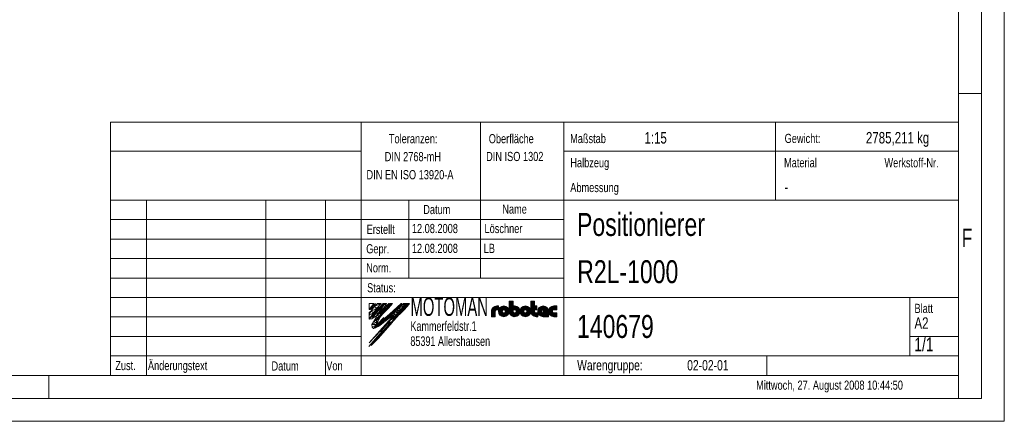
# Model space of a CAD drawing. Header units: millimetres. Extents: x 36 to 588, y 6 to 414.
# Tile 9 of 30: x 374 to 588, y 6 to 93. Entities that reach past the tile are written whole.
import ezdxf

# ---------------------------------------------------------------- set-up
doc = ezdxf.new("R2010")
doc.units = ezdxf.units.MM
doc.styles.add('SLDTEXTSTYLE0', font='TXT', dxfattribs={"width": 0.7})
doc.styles.add('SLDTEXTSTYLE1', font='TXT', dxfattribs={"width": 0.75})
doc.styles.add('SLDTEXTSTYLE2', font='TXT', dxfattribs={"width": 0.605})

msp = doc.modelspace()

# ---------------------------------------------------------------- linework, layer by layer
at = {"color": 7, "linetype": 'Continuous', "lineweight": 15}
for p, q in [((588.5, 414.5), (588.5, 5.5)), ((588.5, 5.5), (36.5, 5.5))]:
    msp.add_line(p, q, dxfattribs=at)
at = {"color": 1, "linetype": 'Continuous', "lineweight": 0}
for p, q in [((583.5, 409.5), (583.5, 10.5)), ((578.5, 404.50001), (578.5, 10.50001)), ((583.48311, 77), (578.5, 77)), ((393.72473, 70.74913), (393.72473, 15.49913)), ((393.72473, 70.74913), (578.5, 70.74913)), ((448.32473, 15.49913), (448.32473, 70.74913)), ((474.32473, 70.74913), (474.32473, 36.74913)), ((492.52473, 70.74913), (492.52473, 15.49913)), ((538.61205, 53.74913), (538.61205, 70.74913)), ((578.5, 10.5), (578.5, 65.49)), ((448.32473, 64.37413), (393.72473, 64.37413)), ((578.5, 64.37413), (492.52473, 64.37413)), ((578.5, 53.74913), (393.72473, 53.74913)), ((401.52473, 53.74913), (401.52473, 15.49913)), ((427.52473, 15.49913), (427.52473, 53.74913)), ((440.52473, 53.74913), (440.52473, 15.49913)), ((458.72473, 36.74913), (458.72473, 53.74913)), ((492.52473, 49.49913), (393.72473, 49.49913)), ((492.52473, 45.24913), (393.72473, 45.24913)), ((492.52473, 40.99913), (393.72473, 40.99913)), ((492.52473, 36.74913), (393.72473, 36.74913)), ((448.32473, 32.49913), (393.72473, 32.49913)), ((448.32473, 32.49913), (578.5, 32.49913)), ((567.92473, 19.74913), (567.92473, 32.49913)), ((448.32473, 28.24913), (393.72473, 28.24913)), ((448.32473, 23.99913), (393.72473, 23.99913)), ((578.5, 23.99913), (567.92473, 23.99913)), ((393.72473, 19.74913), (578.5, 19.74913)), ((536.72473, 15.49913), (536.72473, 19.74913)), ((393.72473, 15.49913), (46.5, 15.5)), ((380.25, 15.5), (380.25, 10.5)), ((393.72473, 15.49913), (578.5, 15.49913)), ((583.5, 10.5), (41.5, 10.5)), ((395.62, 10.5), (578.5, 10.5))]:
    msp.add_line(p, q, dxfattribs=at)
at = {"color": 7, "linetype": 'Continuous', "lineweight": 0}
for p, q in [((450.06959, 29.88058), (451.09439, 31.18124)), ((450.06959, 31.18124), (451.09439, 31.18124)), ((451.09439, 31.18124), (450.06959, 29.88058)), ((450.06959, 29.88058), (450.06959, 31.18124)), ((450.28715, 29.88058), (451.09439, 31.18124)), ((451.09439, 31.18124), (450.28715, 29.88058)), ((450.28715, 29.88058), (450.97007, 30.83238)), ((450.97007, 30.83238), (450.28715, 29.88058)), ((450.66011, 30.19096), (450.28715, 29.88058)), ((450.28715, 29.88058), (450.66011, 30.19096)), ((450.66011, 30.19096), (450.28715, 29.88058)), ((451.17671, 30.50134), (450.48483, 29.51689)), ((450.48483, 29.51689), (451.17671, 30.50134)), ((450.48483, 29.51689), (451.77433, 30.19932)), ((451.77433, 30.19932), (450.48483, 29.51689)), ((450.48483, 29.51689), (450.74243, 30.1703)), ((450.66011, 30.19096), (450.97007, 30.83238)), ((450.97007, 30.83238), (450.66011, 30.19096)), ((450.66011, 30.19096), (451.17671, 30.50134)), ((451.17671, 30.50134), (450.66011, 30.19096)), ((450.74243, 30.1703), (450.66011, 30.19096)), ((450.74243, 30.1703), (451.17671, 30.50134)), ((451.17671, 30.50134), (450.74243, 30.1703)), ((451.09439, 31.18124), (450.97007, 30.83238)), ((450.97007, 30.83238), (451.17671, 30.50134)), ((451.77433, 30.19932), (450.99107, 29.15642)), ((450.99997, 30.79755), (451.18683, 30.89818)), ((451.05746, 30.72567), (450.99997, 30.79755)), ((451.46735, 31.18124), (451.04332, 30.71503)), ((451.04332, 30.71503), (451.07816, 30.65921)), ((451.18683, 30.89818), (451.05746, 30.72567)), ((451.07816, 30.65921), (451.46735, 31.18124)), ((451.22995, 30.84068), (451.08621, 30.68254)), ((451.08621, 30.68254), (451.12933, 30.5819)), ((451.12933, 30.5819), (451.22995, 30.84068)), ((451.17671, 30.50134), (452.70803, 31.18124)), ((452.70803, 31.18124), (451.17671, 30.50134)), ((451.17671, 30.50134), (451.90079, 31.18124)), ((451.17671, 30.50134), (451.77433, 30.19932)), ((451.77433, 30.19932), (451.17671, 30.50134)), ((451.59112, 29.99572), (451.84196, 30.27448)), ((452.70803, 31.18124), (451.77433, 30.19932)), ((451.77731, 28.55632), (453.49427, 31.18124)), ((453.49427, 31.18124), (451.77731, 28.55632)), ((453.63959, 30.68757), (451.77731, 28.55632)), ((452.15124, 30.60933), (451.81928, 30.26562)), ((451.81928, 30.26562), (451.90552, 30.12186)), ((451.84196, 30.27448), (452.22076, 29.80263)), ((451.87009, 29.42301), (453.49427, 31.18124)), ((451.90079, 31.18124), (452.70803, 31.18124)), ((451.90552, 30.12186), (452.15124, 30.60933)), ((451.96301, 30.06435), (452.56672, 30.55315)), ((452.07801, 30.00684), (451.96301, 30.06435)), ((453.14167, 31.21447), (452.02263, 29.99445)), ((453.49427, 31.18124), (452.02263, 29.99445)), ((452.02263, 29.99445), (453.49427, 31.18124)), ((452.56672, 30.55315), (452.07801, 30.00684)), ((452.22076, 29.80263), (453.49427, 31.18124)), ((452.76246, 29.68376), (453.63959, 30.68757)), ((452.76246, 29.68376), (453.92577, 30.52773)), ((453.92577, 30.52773), (452.76246, 29.68376)), ((452.90277, 28.76909), (454.27825, 30.20189)), ((453.92577, 30.52773), (453.10045, 29.63757)), ((453.49427, 31.18124), (453.14167, 31.21447)), ((453.49427, 31.18124), (453.63959, 30.68757)), ((453.49427, 31.18124), (453.88739, 31.18124)), ((453.63959, 30.68757), (453.49427, 31.18124)), ((453.79887, 30.39087), (453.52484, 30.0953)), ((454.27825, 30.20189), (453.52484, 30.0953)), ((453.52484, 30.0953), (454.27825, 30.20189)), ((453.52484, 30.0953), (453.86691, 29.8961)), ((453.88739, 31.18124), (453.63959, 30.68757)), ((453.63959, 30.68757), (453.92577, 30.52773)), ((454.39391, 31.18124), (453.78407, 30.58408)), ((453.78407, 30.58408), (454.39391, 31.18124)), ((453.78407, 30.58408), (454.53167, 31.18124)), ((454.53167, 31.18124), (453.78407, 30.58408)), ((453.78407, 30.58408), (454.39391, 31.18124)), ((453.78407, 30.58408), (453.93942, 30.54246)), ((453.93942, 30.54246), (453.78407, 30.58408)), ((453.92577, 30.52773), (453.78407, 30.58408)), ((454.27825, 30.20189), (453.79887, 30.39087)), ((454.27825, 30.20189), (453.86691, 29.8961)), ((453.86691, 29.8961), (454.27825, 30.20189)), ((454.30797, 30.59687), (453.92372, 30.34165)), ((453.92372, 30.34165), (454.07621, 30.28154)), ((454.53167, 31.18124), (453.92577, 30.52773)), ((455.18519, 31.18124), (454.07621, 30.28154)), ((454.73747, 31.18124), (454.07621, 30.28154)), ((454.07621, 30.28154), (455.18519, 31.18124)), ((454.07621, 30.28154), (454.30797, 30.59687)), ((454.07621, 30.28154), (454.27825, 30.20189)), ((454.27825, 30.20189), (455.18519, 31.18124)), ((454.39391, 31.18124), (454.53167, 31.18124)), ((454.48227, 28.88092), (457.04411, 31.18124)), ((454.56611, 28.81227), (457.04411, 31.18124)), ((457.04411, 31.18124), (454.56611, 28.81227)), ((454.56611, 28.81227), (456.83375, 30.77105)), ((456.83375, 30.77105), (454.56611, 28.81227)), ((455.18519, 31.18124), (454.73747, 31.18124)), ((454.74212, 28.63485), (456.83375, 30.77105)), ((456.83375, 30.77105), (454.74212, 28.63485)), ((457.07889, 30.71133), (454.74212, 28.63485)), ((456.6127, 30.28349), (456.20564, 29.90994)), ((456.6127, 30.28349), (456.61101, 29.37304)), ((456.61101, 29.37304), (456.6127, 30.28349)), ((456.6127, 30.28349), (457.10165, 30.73221)), ((457.5092, 30.47088), (456.6127, 30.28349)), ((457.5092, 30.47088), (456.6127, 30.28349)), ((456.6127, 30.28349), (456.97872, 29.87016)), ((456.97872, 29.87016), (456.6127, 30.28349)), ((457.54253, 30.5078), (456.75172, 29.56328)), ((457.75055, 30.5045), (456.75172, 29.56328)), ((456.75172, 29.56328), (457.75055, 30.5045)), ((457.04411, 31.18124), (456.83375, 30.77105)), ((456.83375, 30.77105), (457.07889, 30.71133)), ((456.8645, 30.78317), (457.04411, 31.18124)), ((457.20947, 31.17134), (456.8645, 30.78317)), ((457.00824, 30.92694), (456.90762, 30.79755)), ((456.90762, 30.79755), (456.97949, 30.75442)), ((456.93637, 29.44616), (457.75055, 30.5045)), ((456.95512, 29.47054), (457.8563, 30.55315)), ((457.8563, 30.55315), (456.95512, 29.47054)), ((456.95512, 29.47054), (457.8563, 30.55315)), ((457.75055, 30.5045), (456.95512, 29.47054)), ((457.81494, 30.50347), (456.95512, 29.47054)), ((456.97872, 29.87016), (457.5092, 30.47088)), ((456.97949, 30.75442), (457.00824, 30.92694)), ((457.20947, 30.86943), (456.99386, 30.75442)), ((457.00824, 30.84068), (456.99386, 30.7688)), ((456.99386, 30.7688), (457.08011, 30.84068)), ((456.99386, 30.75442), (457.05136, 30.72567)), ((457.08011, 30.84068), (457.00824, 30.84068)), ((457.00824, 29.41741), (457.81494, 30.50347)), ((457.04411, 31.18124), (457.20947, 31.17134)), ((457.05136, 30.72567), (457.20947, 30.86943)), ((457.59095, 31.18124), (457.10165, 30.73221)), ((457.10165, 30.73221), (457.5092, 30.47088)), ((457.5092, 30.47088), (457.10165, 30.73221)), ((457.10165, 30.73221), (457.5092, 30.47088)), ((457.10165, 30.73221), (457.5092, 30.47088)), ((457.59095, 31.18124), (457.5092, 30.47088)), ((457.5092, 30.47088), (457.59095, 31.18124)), ((457.5092, 30.47088), (458.10839, 31.13462)), ((457.54253, 30.5078), (457.9824, 30.99506)), ((457.75055, 30.5045), (457.54253, 30.5078)), ((457.90928, 30.50197), (457.54253, 30.5078)), ((457.59095, 31.18124), (458.88959, 31.18124)), ((457.77005, 30.99882), (457.59095, 31.18124)), ((458.10839, 31.13462), (457.59095, 31.18124)), ((458.72165, 30.98198), (457.65506, 29.93496)), ((457.65506, 29.93496), (458.72165, 30.98198)), ((458.52923, 30.97376), (457.65506, 29.93496)), ((457.8563, 30.55315), (457.75055, 30.5045)), ((457.75151, 29.86981), (458.72165, 30.98198)), ((457.77005, 30.99882), (458.88959, 31.18124)), ((458.88959, 31.18124), (457.77005, 30.99882)), ((458.72165, 30.98198), (457.77005, 30.99882)), ((457.9824, 30.99506), (457.90928, 30.50197)), ((457.90928, 30.50197), (457.9824, 30.99506)), ((458.30134, 30.98942), (457.90928, 30.50197)), ((457.9824, 30.99506), (458.30134, 30.98942)), ((458.72165, 30.98198), (458.52923, 30.97376)), ((458.88959, 31.18124), (458.72165, 30.98198)), ((476.9354, 28.30635), (476.9354, 30.14786)), ((477.0194, 30.25613), (477.0194, 28.30635)), ((477.1034, 28.30635), (477.1034, 30.34285)), ((477.1874, 30.41405), (477.1874, 28.30635)), ((477.2714, 28.30635), (477.2714, 30.47309)), ((477.3554, 30.52204), (477.3554, 28.30635)), ((477.4394, 28.30635), (477.4394, 30.56227)), ((477.5234, 30.59473), (477.5234, 28.30635)), ((477.6074, 29.63838), (477.6074, 30.62008)), ((477.6914, 30.6388), (477.6914, 29.74174)), ((477.7754, 29.79236), (477.7754, 30.65119)), ((477.8594, 30.65747), (477.8594, 29.81525)), ((477.90498, 30.65835), (478.24098, 30.65835)), ((477.9434, 29.81835), (477.9434, 30.65835)), ((478.0274, 30.65835), (478.0274, 29.81835)), ((478.1114, 29.81835), (478.1114, 30.65835)), ((478.1954, 30.65835), (478.1954, 29.81835)), ((478.24098, 29.81835), (478.24098, 30.65835)), ((478.4301, 30.12193), (478.4301, 28.84278)), ((478.5141, 28.72883), (478.5141, 30.23588)), ((478.5981, 30.3264), (478.5981, 28.63831)), ((478.6821, 28.56424), (478.6821, 30.40047)), ((478.7661, 30.46181), (478.7661, 28.5029)), ((478.8501, 28.452), (478.8501, 30.51271)), ((478.9341, 30.55465), (478.9341, 28.41006)), ((479.0181, 28.37607), (479.0181, 30.58864)), ((479.1021, 29.59961), (479.1021, 30.61542)), ((479.1861, 30.63547), (479.1861, 29.72647)), ((479.2701, 29.78455), (479.2701, 30.64915)), ((479.3541, 30.65667), (479.3541, 29.81242)), ((479.4381, 29.81769), (479.4381, 30.65817)), ((479.5221, 30.65365), (479.5221, 29.80149)), ((479.6061, 29.76007), (479.6061, 30.64305)), ((479.6901, 30.6262), (479.6901, 29.67806)), ((479.7741, 30.60282), (479.7741, 28.36189)), ((479.8581, 28.39222), (479.8581, 30.57249)), ((479.9421, 30.5346), (479.9421, 28.43011)), ((480.0261, 28.4764), (480.0261, 30.48831)), ((480.1101, 30.43238), (480.1101, 28.53233)), ((480.1941, 28.59972), (480.1941, 30.365)), ((480.2781, 30.28325), (480.2781, 28.68146)), ((480.3621, 28.78256), (480.3621, 30.18215)), ((480.4461, 30.05146), (480.4461, 28.91325)), ((480.59298, 29.48235), (480.59298, 31.66635)), ((480.59298, 31.66635), (481.43298, 31.66635)), ((480.67828, 31.66635), (480.67828, 29.04264)), ((480.76228, 28.87446), (480.76228, 31.66635)), ((480.84628, 31.66635), (480.84628, 28.75324)), ((480.93028, 28.658), (480.93028, 31.66635)), ((481.01428, 31.66635), (481.01428, 28.58046)), ((481.09828, 28.51636), (481.09828, 31.66635)), ((481.18228, 31.66635), (481.18228, 28.46316)), ((481.26628, 28.41921), (481.26628, 31.66635)), ((481.35028, 31.66635), (481.35028, 28.38342)), ((481.43298, 29.48235), (481.43298, 31.66635)), ((481.76898, 30.65835), (481.60098, 30.65835)), ((481.60098, 29.81835), (481.60098, 30.65835)), ((481.60228, 30.65835), (481.60228, 29.81835)), ((481.68628, 29.81835), (481.68628, 30.65835)), ((481.77028, 30.65835), (481.77028, 29.81835)), ((481.85428, 29.80735), (481.85428, 30.65526)), ((481.93828, 30.6461), (481.93828, 29.77258)), ((482.02228, 29.70311), (482.02228, 30.63075)), ((482.10628, 28.35577), (482.10628, 30.60894)), ((482.19028, 30.5803), (482.19028, 28.38441)), ((482.27428, 28.42045), (482.27428, 30.54426)), ((482.35828, 30.50005), (482.35828, 28.46466)), ((482.44228, 28.51818), (482.44228, 30.44653)), ((482.52628, 30.38206), (482.52628, 28.58265)), ((482.61028, 28.66066), (482.61028, 30.30405)), ((482.69428, 30.20816), (482.69428, 28.75655)), ((482.77828, 28.87879), (482.77828, 30.08592)), ((483.09445, 30.05614), (483.09445, 28.90857)), ((483.17845, 28.77906), (483.17845, 30.18565)), ((483.26245, 30.28604), (483.26245, 28.67867)), ((483.34645, 28.59743), (483.34645, 30.36728)), ((483.43045, 30.43428), (483.43045, 28.53043)), ((483.51445, 28.47483), (483.51445, 30.48988)), ((483.59845, 30.53589), (483.59845, 28.42882)), ((483.68245, 28.39117), (483.68245, 30.57354)), ((483.76645, 30.60364), (483.76645, 28.36107)), ((483.85045, 30.62682), (483.85045, 29.68164)), ((483.93445, 29.76183), (483.93445, 30.64347)), ((484.01845, 30.65388), (484.01845, 29.80233)), ((484.10245, 29.81784), (484.10245, 30.65821)), ((484.18645, 30.65653), (484.18645, 29.81191)), ((484.27045, 29.78327), (484.27045, 30.64882)), ((484.35445, 30.63495), (484.35445, 29.72398)), ((484.43845, 30.61469), (484.43845, 28.35002)), ((484.52245, 28.37701), (484.52245, 30.5877)), ((484.60645, 30.55347), (484.60645, 28.41124)), ((484.69045, 28.45344), (484.69045, 30.51127)), ((484.77445, 30.46008), (484.77445, 28.50463)), ((484.85845, 28.56633), (484.85845, 30.39838)), ((484.94245, 30.32387), (484.94245, 28.64084)), ((485.02645, 28.73196), (485.02645, 30.23275)), ((485.11045, 30.11789), (485.11045, 28.84682)), ((485.29698, 31.66635), (486.13698, 31.66635)), ((485.29698, 29.48235), (485.29698, 31.66635)), ((485.34263, 29.15787), (485.34263, 31.66635)), ((485.42663, 31.66635), (485.42663, 28.94557)), ((485.51063, 28.80644), (485.51063, 31.66635)), ((485.59463, 31.66635), (485.59463, 28.70038)), ((485.67863, 28.61518), (485.67863, 31.66635)), ((485.76263, 31.66635), (485.76263, 28.54513)), ((485.84663, 28.48703), (485.84663, 31.66635)), ((485.93063, 31.66635), (485.93063, 28.43888)), ((486.01463, 28.39935), (486.01463, 31.66635)), ((486.09863, 31.66635), (486.09863, 28.36753)), ((486.13698, 30.65835), (486.13698, 31.66635)), ((486.13698, 30.65835), (486.64098, 30.65835)), ((486.18263, 29.81835), (486.18263, 30.65835)), ((486.26663, 30.65835), (486.26663, 29.81835)), ((486.35063, 29.81835), (486.35063, 30.65835)), ((486.43463, 30.65835), (486.43463, 29.81835)), ((486.51863, 29.81835), (486.51863, 30.65835)), ((486.60263, 30.65835), (486.60263, 29.81835)), ((486.64098, 29.81835), (486.64098, 30.65835)), ((487.01757, 28.81369), (487.01757, 30.15102)), ((487.10157, 30.25861), (487.10157, 28.7061)), ((487.18557, 28.61984), (487.18557, 30.34487)), ((487.26957, 30.41572), (487.26957, 28.54899)), ((487.35357, 28.49023), (487.35357, 30.47448)), ((487.43757, 30.52318), (487.43757, 28.44153)), ((487.52157, 28.40151), (487.52157, 30.5632)), ((487.60557, 30.59547), (487.60557, 28.36924)), ((487.68957, 29.64246), (487.68957, 30.62065)), ((487.77357, 30.6392), (487.77357, 29.74352)), ((487.85757, 29.79326), (487.85757, 30.65143)), ((487.94157, 30.65755), (487.94157, 29.81554)), ((488.02557, 29.81589), (488.02557, 30.65765)), ((488.10957, 30.65174), (488.10957, 29.7944)), ((488.19357, 29.74576), (488.19357, 30.63971)), ((488.27757, 30.62137), (488.27757, 29.64753)), ((488.36157, 29.39835), (488.36157, 30.59642)), ((488.44557, 30.5644), (488.44557, 29.39835)), ((488.52957, 29.39835), (488.52957, 30.52465)), ((488.61357, 30.47626), (488.61357, 29.39835)), ((488.69757, 29.39835), (488.69757, 30.41787)), ((488.78157, 30.34746), (488.78157, 29.39835)), ((488.86557, 29.39835), (488.86557, 30.26179)), ((488.94957, 30.15506), (488.94957, 29.39835)), ((489.38563, 28.79104), (489.38563, 30.17367)), ((489.46963, 30.27651), (489.46963, 28.6882)), ((489.55363, 28.60523), (489.55363, 30.35948)), ((489.63763, 30.42781), (489.63763, 28.5369)), ((489.72163, 28.48019), (489.72163, 30.48452)), ((489.80563, 30.53147), (489.80563, 28.43324)), ((489.88963, 28.39476), (489.88963, 30.56995)), ((489.97363, 30.60082), (489.97363, 28.36389)), ((490.05763, 29.66907), (490.05763, 30.6247)), ((490.14163, 30.64202), (490.14163, 29.75573)), ((490.22563, 29.79937), (490.22563, 30.65307)), ((490.30963, 30.65804), (490.30963, 29.81724)), ((490.33698, 30.65835), (491.00898, 30.65835)), ((490.39363, 29.81835), (490.39363, 30.65835)), ((490.47763, 30.65835), (490.47763, 29.81835)), ((490.56163, 29.81835), (490.56163, 30.65835)), ((490.64563, 30.65835), (490.64563, 29.81835)), ((490.72963, 29.81835), (490.72963, 30.65835)), ((490.81363, 30.65835), (490.81363, 29.81835)), ((490.89763, 29.81835), (490.89763, 30.65835)), ((490.98163, 30.65835), (490.98163, 29.81835)), ((491.00898, 30.65835), (491.00898, 29.81835)), ((450.46769, 29.48237), (450.06567, 29.23052)), ((450.06567, 29.23052), (450.06959, 28.68056)), ((450.06959, 29.88058), (450.28715, 29.88058)), ((450.28715, 29.88058), (450.06959, 29.88058)), ((450.28715, 29.88058), (450.06959, 29.88058)), ((450.06959, 28.68056), (450.48483, 29.51689)), ((450.06959, 28.68056), (450.46769, 29.48237)), ((450.06959, 27.79083), (450.99107, 29.15642)), ((450.99107, 29.15642), (450.06959, 27.79083)), ((450.06959, 28.68056), (450.99107, 29.15642)), ((450.99107, 29.15642), (450.06959, 28.68056)), ((450.06959, 27.79083), (451.23887, 28.94944)), ((451.23887, 28.94944), (450.06959, 27.79083)), ((450.06959, 27.79083), (450.06959, 28.68056)), ((450.48483, 29.51689), (450.99107, 29.15642)), ((450.99107, 29.15642), (450.48483, 29.51689)), ((450.66011, 27.83216), (451.87009, 29.42301)), ((451.87009, 29.42301), (450.66011, 27.83216)), ((450.66011, 27.83216), (451.23887, 28.94944)), ((451.23887, 28.94944), (450.66011, 27.83216)), ((451.77731, 28.55632), (450.66011, 27.83216)), ((451.10058, 29.3024), (450.98559, 29.14426)), ((450.98559, 29.14426), (451.04309, 29.1155)), ((450.99107, 29.15642), (451.23887, 28.94944)), ((451.66116, 29.66181), (451.04309, 29.07237)), ((451.73303, 29.5468), (451.04309, 29.07237)), ((451.04309, 29.07237), (451.73303, 29.5468)), ((451.04309, 29.1155), (451.10058, 29.3024)), ((451.04309, 29.1155), (451.27307, 29.21614)), ((451.12933, 29.04362), (451.04309, 29.1155)), ((451.04309, 29.07237), (451.12933, 28.89986)), ((451.85938, 29.75471), (451.12093, 29.04794)), ((452.01864, 29.58383), (451.12093, 29.04794)), ((451.12093, 29.04794), (452.01864, 29.58383)), ((451.12093, 29.04794), (451.23887, 28.94944)), ((451.12933, 28.89986), (451.73303, 29.5468)), ((451.27307, 29.21614), (451.12933, 29.04362)), ((451.23887, 28.94944), (452.01864, 29.58383)), ((451.23887, 28.94944), (451.87009, 29.42301)), ((451.37479, 27.79724), (451.77731, 28.55632)), ((451.37479, 27.79724), (452.29845, 28.52909)), ((452.29845, 28.52909), (451.37479, 27.79724)), ((451.58929, 29.96371), (451.43118, 29.74807)), ((451.43118, 29.74807), (451.66116, 29.89183)), ((451.79053, 29.94934), (451.44556, 29.31677)), ((451.44556, 29.31677), (451.93427, 29.7912)), ((451.66116, 29.89183), (451.58929, 29.96371)), ((451.73303, 29.81995), (451.58929, 29.5468)), ((451.58929, 29.5468), (451.79053, 29.76244)), ((452.01864, 29.58383), (451.59112, 29.99572)), ((451.59112, 29.99572), (452.22076, 29.80263)), ((452.22076, 29.80263), (451.59112, 29.99572)), ((451.73303, 29.5468), (451.66116, 29.66181)), ((451.79053, 29.76244), (451.73303, 29.81995)), ((451.77731, 28.55632), (452.76246, 29.68376)), ((451.77731, 28.55632), (453.10045, 29.63757)), ((453.10045, 29.63757), (451.77731, 28.55632)), ((451.77731, 28.55632), (451.87009, 29.42301)), ((451.87009, 29.42301), (451.77731, 28.55632)), ((452.29845, 28.52909), (451.77731, 28.55632)), ((451.77731, 28.55632), (452.29845, 28.52909)), ((451.93427, 29.7912), (451.79053, 29.94934)), ((452.29845, 28.52909), (451.79235, 27.69157)), ((452.01864, 29.58383), (451.85938, 29.75471)), ((453.24143, 28.12658), (451.88063, 26.71252)), ((452.10989, 28.21706), (451.91659, 27.89717)), ((452.31178, 28.08195), (451.91659, 27.89717)), ((451.91659, 27.89717), (452.31178, 28.08195)), ((451.91659, 27.89717), (452.13671, 27.66729)), ((452.22076, 29.80263), (452.01864, 29.58383)), ((452.02263, 29.99445), (452.22076, 29.80263)), ((452.31178, 28.08195), (452.10989, 28.21706)), ((452.12113, 27.66348), (452.65296, 28.48294)), ((452.27924, 28.06602), (452.12113, 27.66348)), ((452.13671, 27.66729), (452.31178, 28.08195)), ((452.22402, 26.80924), (453.24143, 28.12658)), ((453.69753, 29.99421), (452.24056, 28.12961)), ((453.86691, 29.8961), (452.24056, 28.12961)), ((452.24056, 28.12961), (453.86691, 29.8961)), ((452.24056, 28.12961), (452.26703, 28.02594)), ((452.26703, 28.02594), (453.86691, 29.8961)), ((452.65296, 28.48294), (452.27924, 28.06602)), ((453.10045, 29.63757), (452.29845, 28.52909)), ((453.58726, 29.90621), (452.35111, 28.29605)), ((452.35111, 28.29605), (452.99793, 29.07237)), ((452.4086, 25.23386), (455.58419, 28.82537)), ((452.4661, 25.16198), (455.58419, 28.82537)), ((455.58419, 28.82537), (452.4661, 25.16198)), ((453.5309, 28.0484), (452.69567, 27.2843)), ((452.76246, 29.68376), (453.10045, 29.63757)), ((453.10045, 29.63757), (452.76246, 29.68376)), ((453.86691, 29.8961), (452.90277, 28.76909)), ((452.99793, 29.07237), (453.58726, 29.90621)), ((453.89033, 27.95801), (453.31674, 27.5289)), ((453.89033, 27.95801), (453.4984, 27.26692)), ((453.4984, 27.26692), (453.89033, 27.95801)), ((453.5309, 28.0484), (454.48227, 28.88092)), ((453.74112, 27.84638), (453.5309, 28.0484)), ((453.60168, 27.98039), (453.5309, 28.0484)), ((453.60168, 27.98039), (454.48227, 28.88092)), ((454.48227, 28.88092), (453.60168, 27.98039)), ((454.56611, 28.81227), (453.60168, 27.98039)), ((454.65093, 28.72734), (453.66088, 27.9235)), ((454.74212, 28.63485), (453.66088, 27.9235)), ((453.66088, 27.9235), (454.74212, 28.63485)), ((453.66088, 27.9235), (453.74112, 27.84638)), ((453.86691, 29.8961), (453.69753, 29.99421)), ((453.74112, 27.84638), (454.74212, 28.63485)), ((454.47168, 28.41995), (453.89033, 27.95801)), ((453.89033, 27.95801), (454.04997, 27.73286)), ((454.04997, 27.73286), (453.89033, 27.95801)), ((454.47168, 28.41995), (454.04997, 27.73286)), ((454.04997, 27.73286), (454.47168, 28.41995)), ((454.04997, 27.73286), (454.69489, 28.1956)), ((454.36367, 27.33555), (456.26711, 28.90811)), ((456.26711, 28.90811), (454.36367, 27.33555)), ((456.61907, 28.82537), (454.36367, 27.33555)), ((454.36367, 27.33555), (455.58419, 28.82537)), ((455.58419, 28.82537), (454.46407, 27.43346)), ((455.27261, 29.05637), (454.47168, 28.41995)), ((454.47168, 28.41995), (454.69489, 28.1956)), ((454.69489, 28.1956), (454.47168, 28.41995)), ((454.56611, 28.81227), (454.48227, 28.88092)), ((454.48227, 28.88092), (454.56611, 28.81227)), ((454.74212, 28.63485), (454.56611, 28.81227)), ((454.74212, 28.63485), (454.65093, 28.72734)), ((455.27261, 29.05637), (454.69489, 28.1956)), ((454.69489, 28.1956), (455.27261, 29.05637)), ((454.69489, 28.1956), (455.58419, 28.82537)), ((454.87523, 26.85028), (456.61907, 28.82537)), ((456.26711, 28.90811), (454.88111, 26.96318)), ((454.88111, 26.96318), (456.61907, 28.82537)), ((456.61907, 28.82537), (454.97428, 27.06302)), ((455.8201, 29.55612), (455.27261, 29.05637)), ((455.27261, 29.05637), (455.58419, 28.82537)), ((455.58419, 28.82537), (455.27261, 29.05637)), ((455.8201, 29.55612), (455.58419, 28.82537)), ((455.58419, 28.82537), (455.8201, 29.55612)), ((455.58419, 28.82537), (456.26711, 28.90811)), ((455.58419, 28.82537), (456.26711, 28.90811)), ((456.20564, 29.90994), (455.8201, 29.55612)), ((455.8201, 29.55612), (456.26711, 28.90811)), ((456.26711, 28.90811), (455.8201, 29.55612)), ((455.85955, 28.3362), (456.26711, 28.90811)), ((456.61907, 28.82537), (455.85955, 28.3362)), ((456.20564, 29.90994), (456.61101, 29.37304)), ((456.61101, 29.37304), (456.20564, 29.90994)), ((456.20564, 29.90994), (456.26711, 28.90811)), ((456.26711, 28.90811), (456.20564, 29.90994)), ((456.26711, 28.90811), (456.61101, 29.37304)), ((456.26711, 28.90811), (456.61907, 28.82537)), ((456.61907, 28.82537), (456.26711, 28.90811)), ((456.26711, 28.90811), (456.61907, 28.82537)), ((456.87887, 29.5468), (456.31829, 28.84235)), ((457.00824, 29.41741), (456.31829, 28.84235)), ((456.31829, 28.84235), (457.00824, 29.41741)), ((456.31829, 28.84235), (456.41891, 28.69859)), ((456.41891, 28.69859), (457.00824, 29.41741)), ((456.93637, 29.17301), (456.56265, 28.85673)), ((456.93637, 29.12988), (456.56265, 28.85673)), ((456.56265, 28.85673), (456.93637, 29.12988)), ((456.56265, 28.85673), (456.63452, 28.84235)), ((456.89325, 29.33115), (456.57702, 28.8711)), ((456.57702, 28.8711), (457.03699, 29.24489)), ((456.61101, 29.37304), (456.97872, 29.87016)), ((457.18187, 29.3975), (456.61907, 28.82537)), ((457.23899, 29.34096), (456.61907, 28.82537)), ((456.61907, 28.82537), (457.23899, 29.34096)), ((457.23899, 29.34096), (456.61907, 28.82537)), ((456.61907, 28.82537), (457.23899, 29.34096)), ((456.97949, 29.1155), (456.61907, 28.82537)), ((456.61907, 28.82537), (456.97949, 29.1155)), ((456.61907, 28.82537), (456.69201, 28.8136)), ((456.63452, 28.84235), (456.93637, 29.12988)), ((456.69201, 28.8136), (456.97949, 29.1155)), ((456.75172, 29.56328), (456.93637, 29.44616)), ((457.00824, 29.41741), (456.87887, 29.5468)), ((457.03699, 29.24489), (456.89325, 29.33115)), ((456.93637, 29.12988), (456.93637, 29.17301)), ((456.95512, 29.47054), (457.00824, 29.41741)), ((456.97949, 29.1155), (457.23899, 29.34096)), ((457.65506, 29.93496), (457.18187, 29.3975)), ((457.75151, 29.86981), (457.18187, 29.3975)), ((457.18187, 29.3975), (457.75151, 29.86981)), ((457.23899, 29.34096), (457.18187, 29.3975)), ((457.18187, 29.3975), (457.24808, 29.35026)), ((457.24808, 29.35026), (457.75151, 29.86981)), ((457.75151, 29.86981), (457.65506, 29.93496)), ((457.65506, 29.93496), (457.75151, 29.86981)), ((476.72898, 28.30635), (476.72898, 29.48235)), ((476.72898, 28.30635), (477.56898, 28.30635)), ((476.7674, 28.30635), (476.7674, 29.7805)), ((476.8514, 30.0048), (476.8514, 28.30635)), ((477.56898, 28.30635), (477.56898, 29.48235)), ((477.90498, 29.81835), (478.24098, 29.81835)), ((478.3461, 28.99635), (478.3461, 29.96836)), ((479.1021, 29.3651), (479.1021, 28.34929)), ((479.1861, 28.32924), (479.1861, 29.23824)), ((479.2701, 29.18016), (479.2701, 28.31556)), ((479.3541, 28.30804), (479.3541, 29.15229)), ((479.4381, 29.14702), (479.4381, 28.30654)), ((479.5221, 28.31106), (479.5221, 29.16322)), ((479.6061, 29.20464), (479.6061, 28.32166)), ((479.6901, 28.33851), (479.6901, 29.28665)), ((480.5301, 29.10298), (480.5301, 29.86173)), ((481.43428, 28.35499), (481.43428, 29.45281)), ((481.51828, 29.25865), (481.51828, 28.33339)), ((481.76898, 29.81835), (481.60098, 29.81835)), ((481.60228, 28.31823), (481.60228, 29.19062)), ((481.68628, 29.15669), (481.68628, 28.30927)), ((481.77028, 28.30636), (481.77028, 29.14636)), ((481.85428, 29.15736), (481.85428, 28.30945)), ((481.93828, 28.31861), (481.93828, 29.19213)), ((482.02228, 29.2616), (482.02228, 28.33396)), ((482.86228, 29.91556), (482.86228, 29.04915)), ((483.01045, 29.09542), (483.01045, 29.86929)), ((483.85045, 28.33789), (483.85045, 29.28307)), ((483.93445, 29.20288), (483.93445, 28.32124)), ((484.01845, 28.31083), (484.01845, 29.16238)), ((484.10245, 29.14687), (484.10245, 28.3065)), ((484.18645, 28.30818), (484.18645, 29.1528)), ((484.27045, 29.18144), (484.27045, 28.31589)), ((484.35445, 28.32976), (484.35445, 29.24073)), ((485.19445, 29.00212), (485.19445, 29.96259)), ((486.13698, 29.81835), (486.64098, 29.81835)), ((486.13698, 29.48235), (486.13698, 29.81835)), ((486.18263, 28.34276), (486.18263, 29.31325)), ((486.26663, 29.21718), (486.26663, 28.3246)), ((486.35063, 28.31274), (486.35063, 29.16942)), ((486.43463, 29.14855), (486.43463, 28.30698)), ((486.47298, 29.14635), (486.80898, 29.14635)), ((486.47298, 28.30635), (486.80898, 28.30635)), ((486.51863, 28.30635), (486.51863, 29.14635)), ((486.60263, 29.14635), (486.60263, 28.30635)), ((486.68663, 28.30635), (486.68663, 29.14635)), ((486.77063, 29.14635), (486.77063, 28.30635)), ((486.80898, 28.30635), (486.80898, 29.14635)), ((486.84957, 29.17602), (486.84957, 29.78869)), ((486.93357, 30.00917), (486.93357, 28.95554)), ((487.68957, 28.34406), (487.68957, 29.32225)), ((487.77357, 29.22119), (487.77357, 28.32551)), ((487.85757, 28.31328), (487.85757, 29.17145)), ((487.94157, 29.14917), (487.94157, 28.30716)), ((487.98498, 29.56635), (488.31031, 29.56635)), ((487.98498, 29.39835), (487.98498, 29.56635)), ((487.98498, 29.39835), (489.16098, 29.39835)), ((487.98498, 29.14635), (489.16098, 29.14635)), ((487.98498, 28.30635), (489.16098, 28.30635)), ((488.02557, 29.56635), (488.02557, 29.39835)), ((488.02557, 28.30635), (488.02557, 29.14635)), ((488.10957, 29.39835), (488.10957, 29.56635)), ((488.10957, 29.14635), (488.10957, 28.30635)), ((488.19357, 29.56635), (488.19357, 29.39835)), ((488.19357, 28.30635), (488.19357, 29.14635)), ((488.27757, 29.39835), (488.27757, 29.56635)), ((488.27757, 29.14635), (488.27757, 28.30635)), ((488.36157, 28.30635), (488.36157, 29.14635)), ((488.44557, 29.14635), (488.44557, 28.30635)), ((488.52957, 28.30635), (488.52957, 29.14635)), ((488.61357, 29.14635), (488.61357, 28.30635)), ((488.69757, 28.30635), (488.69757, 29.14635)), ((488.78157, 29.14635), (488.78157, 28.30635)), ((488.86557, 28.30635), (488.86557, 29.14635)), ((488.94957, 29.14635), (488.94957, 28.30635)), ((489.03357, 29.39835), (489.03357, 30.01473)), ((489.03357, 28.30635), (489.03357, 29.14635)), ((489.11757, 29.79889), (489.11757, 29.39835)), ((489.11757, 29.14635), (489.11757, 28.30635)), ((489.16098, 29.39835), (489.16098, 29.48235)), ((489.16098, 28.30635), (489.16098, 29.14635)), ((489.21763, 29.12174), (489.21763, 29.84297)), ((489.30163, 30.04006), (489.30163, 28.92465)), ((490.05763, 28.34001), (490.05763, 29.29564)), ((490.14163, 29.20898), (490.14163, 28.32269)), ((490.22563, 28.31164), (490.22563, 29.16534)), ((490.30963, 29.14747), (490.30963, 28.30667)), ((490.33698, 29.81835), (491.00898, 29.81835)), ((490.33698, 29.14635), (491.00898, 29.14635)), ((490.33698, 28.30635), (491.00898, 28.30635)), ((490.39363, 28.30635), (490.39363, 29.14635)), ((490.47763, 29.14635), (490.47763, 28.30635)), ((490.56163, 28.30635), (490.56163, 29.14635)), ((490.64563, 29.14635), (490.64563, 28.30635)), ((490.72963, 28.30635), (490.72963, 29.14635)), ((490.81363, 29.14635), (490.81363, 28.30635)), ((490.89763, 28.30635), (490.89763, 29.14635)), ((490.98163, 29.14635), (490.98163, 28.30635)), ((491.00898, 28.30635), (491.00898, 29.14635)), ((450.66011, 27.83216), (450.06959, 27.79083)), ((454.93015, 27.20344), (450.47622, 22.00365)), ((455.08971, 27.07606), (450.47622, 22.00365)), ((450.47622, 22.00365), (455.08971, 27.07606)), ((450.68027, 26.61138), (451.05323, 27.19082)), ((450.68027, 26.61138), (451.59083, 27.06658)), ((451.59083, 27.06658), (450.68027, 26.61138)), ((450.68027, 26.61138), (451.77731, 26.60928)), ((450.70127, 26.01137), (450.68027, 26.61138)), ((451.77731, 26.60928), (450.68027, 26.61138)), ((451.77731, 26.60928), (450.70127, 26.01137)), ((451.77731, 26.60928), (450.70127, 26.01137)), ((450.70127, 26.01137), (451.03223, 25.76307)), ((450.70127, 26.01137), (451.03223, 25.76307)), ((451.03223, 25.76307), (450.70127, 26.01137)), ((452.35181, 26.86645), (451.03223, 25.76307)), ((451.03223, 25.76307), (452.35181, 26.86645)), ((451.03223, 25.76307), (451.77731, 26.60928)), ((451.77731, 26.60928), (451.03223, 25.76307)), ((451.03223, 25.76307), (451.48751, 25.86656)), ((451.48751, 25.86656), (451.03223, 25.76307)), ((451.03223, 25.76307), (451.48751, 25.86656)), ((451.05323, 27.19082), (451.37479, 27.79724)), ((451.05323, 27.19082), (451.77731, 27.66668)), ((451.77731, 27.66668), (451.05323, 27.19082)), ((451.05323, 27.19082), (451.59083, 27.06658)), ((451.59083, 27.06658), (451.05323, 27.19082)), ((451.37479, 27.79724), (451.77731, 27.66668)), ((451.79235, 27.69157), (451.37479, 27.79724)), ((452.5642, 26.97389), (451.48751, 25.86656)), ((451.48751, 25.86656), (452.5642, 26.97389)), ((452.35181, 26.86645), (451.48751, 25.86656)), ((451.48751, 25.86656), (452.35181, 26.86645)), ((451.48751, 25.86656), (452.35181, 26.86645)), ((452.35181, 26.86645), (451.48751, 25.86656)), ((451.48751, 25.86656), (452.02247, 26.15304)), ((451.54883, 23.08355), (454.87523, 26.85028)), ((451.77731, 27.66668), (451.59083, 27.06658)), ((451.59083, 27.06658), (451.77731, 26.60928)), ((452.13963, 27.67203), (451.66061, 26.89545)), ((451.94183, 27.19943), (451.66061, 26.89545)), ((451.66061, 26.89545), (451.94183, 27.19943)), ((451.66061, 26.89545), (451.71706, 26.75702)), ((451.71706, 26.75702), (451.94183, 27.19943)), ((451.92263, 27.1426), (451.71706, 26.75702)), ((451.71706, 26.75702), (451.77731, 26.60928)), ((451.88063, 26.71252), (451.71706, 26.75702)), ((451.71706, 26.75702), (451.88063, 26.71252)), ((454.72424, 27.07606), (451.74623, 23.6561)), ((454.88111, 26.96318), (451.74623, 23.6561)), ((451.74623, 23.6561), (454.88111, 26.96318)), ((452.35181, 26.86645), (451.77731, 26.60928)), ((451.77731, 26.60928), (451.88063, 26.71252)), ((451.88063, 26.71252), (451.92263, 27.1426)), ((451.88063, 26.71252), (452.22402, 26.80924)), ((451.94183, 27.19943), (452.13963, 27.67203)), ((452.68535, 27.06324), (452.02247, 26.15304)), ((452.02247, 26.15304), (452.68535, 27.06324)), ((452.5642, 26.97389), (452.02247, 26.15304)), ((452.02247, 26.15304), (452.5642, 26.97389)), ((452.02247, 26.15304), (452.40382, 26.4015)), ((452.1117, 23.6561), (455.08971, 27.07606)), ((452.62209, 27.32467), (452.22402, 26.80924)), ((452.22402, 26.80924), (452.86163, 27.19325)), ((452.5642, 26.97389), (452.35181, 26.86645)), ((453.31674, 27.5289), (452.40382, 26.4015)), ((452.40382, 26.4015), (453.31674, 27.5289)), ((452.40382, 26.4015), (453.4984, 27.26692)), ((452.68535, 27.06324), (452.40382, 26.4015)), ((452.40382, 26.4015), (452.68535, 27.06324)), ((454.37241, 27.32926), (452.45223, 25.14713)), ((454.472, 27.25759), (452.45223, 25.14713)), ((452.45223, 25.14713), (454.472, 27.25759)), ((454.46407, 27.43346), (452.4661, 25.16198)), ((455.01582, 27.15222), (452.47619, 24.26493)), ((452.47619, 24.26493), (454.88111, 26.96318)), ((454.87523, 26.85028), (452.47619, 24.26493)), ((452.47619, 24.26493), (454.87523, 26.85028)), ((452.51348, 25.04488), (454.472, 27.25759)), ((452.68535, 27.06324), (452.5642, 26.97389)), ((452.86163, 27.19325), (452.62209, 27.32467)), ((453.31674, 27.5289), (452.68535, 27.06324)), ((453.74112, 27.84638), (452.69567, 27.2843)), ((452.69567, 27.2843), (453.74112, 27.84638)), ((452.69567, 27.2843), (452.86163, 27.19325)), ((452.86163, 27.19325), (453.74112, 27.84638)), ((453.4984, 27.26692), (453.31674, 27.5289)), ((453.31674, 27.5289), (453.4984, 27.26692)), ((453.4984, 27.26692), (454.04997, 27.73286)), ((454.46407, 27.30407), (454.03285, 26.87278)), ((454.03285, 26.87278), (454.53593, 27.28969)), ((454.55031, 27.26094), (454.11909, 26.67151)), ((454.11909, 26.67151), (454.6078, 27.21781)), ((454.36367, 27.33555), (454.88111, 26.96318)), ((454.88111, 26.96318), (454.36367, 27.33555)), ((454.472, 27.25759), (454.37241, 27.32926)), ((454.53593, 27.28969), (454.46407, 27.30407)), ((454.6078, 27.21781), (454.55031, 27.26094)), ((454.88111, 26.96318), (454.72424, 27.07606)), ((454.87523, 26.85028), (455.01582, 27.15222)), ((454.97428, 27.06302), (454.87523, 26.85028)), ((455.08971, 27.07606), (454.93015, 27.20344)), ((449.9949, 21.77979), (453.05358, 25.24258)), ((452.90344, 25.17636), (449.9949, 21.77979)), ((450.05615, 22.5819), (452.4086, 25.23386)), ((452.4661, 25.16198), (450.05615, 22.5819)), ((450.47622, 22.00365), (452.1117, 23.6561)), ((451.74623, 23.6561), (450.94571, 22.61248)), ((450.94571, 22.61248), (451.8366, 23.6211)), ((452.47619, 24.26493), (451.54883, 23.08355)), ((451.74623, 23.6561), (452.47619, 24.26493)), ((452.47619, 24.26493), (451.74623, 23.6561)), ((451.74623, 23.6561), (451.8366, 23.6211)), ((451.8366, 23.6211), (451.74623, 23.6561)), ((451.8366, 23.6211), (452.47619, 24.26493)), ((452.4086, 25.23386), (452.4661, 25.16198)), ((452.4661, 25.16198), (452.4086, 25.23386)), ((452.45223, 25.14713), (452.51348, 25.04488)), ((453.05358, 25.24258), (452.90344, 25.17636))]:
    msp.add_line(p, q, dxfattribs=at)
for centre, radius in [((479.41698, 29.48235), 1.176), ((484.12098, 29.48235), 1.176), ((479.41698, 29.48235), 0.336), ((484.12098, 29.48235), 0.336)]:
    msp.add_circle(centre, radius, dxfattribs=at)
for centre, radius, start, end in [((477.90498, 29.48235), 1.176, 90, 180), ((481.76898, 29.48235), 1.176, 180, 90), ((487.98498, 29.48235), 1.176, 90, 270), ((487.98498, 29.48235), 1.176, 0, 90), ((490.33698, 29.48235), 1.176, 90, 270), ((477.90498, 29.48235), 0.336, 90, 180), ((481.76898, 29.48235), 0.336, 180, 90), ((481.76898, 29.48235), 1.176, 253.39845, 261.786789), ((486.47298, 29.48235), 1.176, 180, 270), ((486.47298, 29.48235), 0.336, 180, 270), ((487.98498, 29.48235), 0.336, 165.522488, 270), ((487.98498, 29.48235), 0.336, 14.477512, 165.522488), ((490.33698, 29.48235), 0.336, 165.522488, 270), ((490.33698, 29.48235), 0.336, 90, 165.522488)]:
    msp.add_arc(centre, radius, start, end, dxfattribs=at)

# ---------------------------------------------------------------- texts
at = {"color": 7, "linetype": 'Continuous', "lineweight": 0, "attachment_point": 1}
for s, insert, char_height, style in [('2785,211 kg', (558.33945, 68.58636), 2.5, 'SLDTEXTSTYLE1'), ('Toleranzen:', (454.37304, 68.1245), 2, 'SLDTEXTSTYLE1'), ('Oberfläche', (476.138, 68.12682), 2, 'SLDTEXTSTYLE1'), ('Maßstab', (493.86929, 68.16351), 2, 'SLDTEXTSTYLE1'), ('1:15', (510.06334, 68.55815), 2.5, 'SLDTEXTSTYLE1'), ('Gewicht:', (540.62319, 68.18862), 2, 'SLDTEXTSTYLE1'), ('DIN 2768-mH', (453.46651, 64.21535), 2, 'SLDTEXTSTYLE1'), ('DIN ISO 1302', (475.56671, 64.25015), 2, 'SLDTEXTSTYLE1'), ('Halbzeug', (493.91527, 62.88538), 2, 'SLDTEXTSTYLE1'), ('Material', (540.49825, 62.88523), 2, 'SLDTEXTSTYLE1'), ('Werkstoff-Nr.', (562.37902, 62.88092), 2, 'SLDTEXTSTYLE1'), ('DIN EN ISO 13920-A', (449.49746, 60.27506), 2, 'SLDTEXTSTYLE1'), ('Abmessung', (493.8977, 57.48095), 2, 'SLDTEXTSTYLE1'), ('-', (540.56607, 57.82825), 2.5, 'SLDTEXTSTYLE1'), ('Datum', (461.86521, 52.6836), 2, 'SLDTEXTSTYLE1'), ('Name', (479.0887, 52.7757), 2, 'SLDTEXTSTYLE1'), ('Positionierer', (495.38355, 50.91938), 5, 'SLDTEXTSTYLE1'), ('Erstellt', (449.52325, 48.3547), 2, 'SLDTEXTSTYLE1'), ('12.08.2008', (459.3784, 48.53891), 2, 'SLDTEXTSTYLE1'), ('Löschner', (475.22032, 48.53891), 2, 'SLDTEXTSTYLE1'), ('Gepr.', (449.43114, 44.1179), 2, 'SLDTEXTSTYLE1'), ('12.08.2008', (459.3784, 44.21001), 2, 'SLDTEXTSTYLE1'), ('LB', (475.03611, 44.21001), 2, 'SLDTEXTSTYLE1'), ('Norm.', (449.43114, 39.97321), 2, 'SLDTEXTSTYLE1'), ('R2L-1000', (495.42826, 40.62383), 5, 'SLDTEXTSTYLE1'), ('Status:', (449.63078, 35.61662), 2, 'SLDTEXTSTYLE1'), ('MOTOMAN', (459.07429, 32.48532), 4, 'SLDTEXTSTYLE2'), ('Blatt', (568.92525, 31.12429), 2, 'SLDTEXTSTYLE1'), ('140679', (495.3762, 28.6822), 5, 'SLDTEXTSTYLE1'), ('A2', (568.91403, 28.16978), 2.5, 'SLDTEXTSTYLE1'), ('Kammerfeldstr.1', (459.07174, 27.31145), 2.1, 'SLDTEXTSTYLE0'), ('85391 Allershausen', (459.05418, 24.02449), 2.1, 'SLDTEXTSTYLE0'), ('1/1', (568.88462, 23.77625), 3, 'SLDTEXTSTYLE1'), ('Zust.', (394.7414, 18.66534), 2, 'SLDTEXTSTYLE1'), ('Änderungstext', (401.85825, 18.65567), 2, 'SLDTEXTSTYLE1'), ('Datum', (428.79116, 18.57769), 2, 'SLDTEXTSTYLE1'), ('Von', (440.71704, 18.61498), 2, 'SLDTEXTSTYLE1'), ('Warengruppe:', (495.39569, 18.86417), 2.25, 'SLDTEXTSTYLE1'), ('02-02-01', (519.37731, 18.84467), 2.25, 'SLDTEXTSTYLE1'), ('Mittwoch, 27. August 2008 10:44:50', (534.39991, 14.38788), 2, 'SLDTEXTSTYLE1')]:
    msp.add_mtext(s, dxfattribs=dict(at, insert=insert, char_height=char_height, style=style))
at = {"color": 1, "linetype": 'Continuous', "lineweight": 0, "insert": (579.23288, 47.49091), "char_height": 4, "attachment_point": 1, "style": 'SLDTEXTSTYLE0'}
msp.add_mtext('F', dxfattribs=at)

doc.saveas('drawing.dxf')
